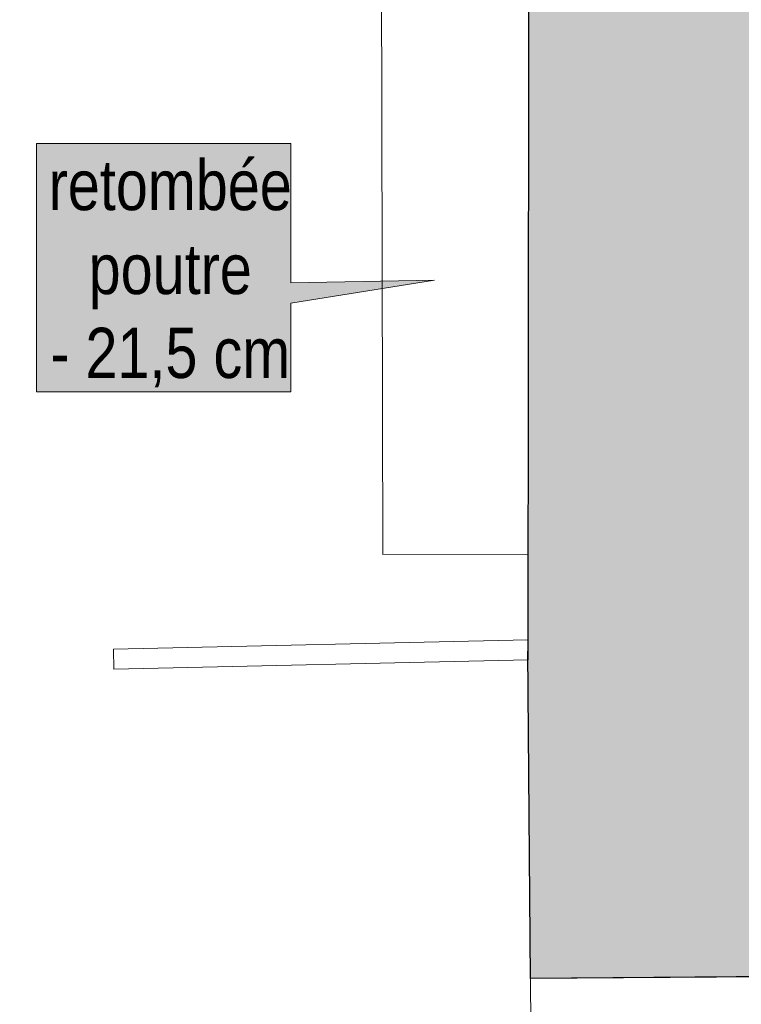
# Model space of a CAD drawing. Extents: x -6068 to 35118, y -17738 to 67348.
# Tile 139 of 243: x 1328 to 1545, y -665 to -369. Entities that reach past the tile are written whole.
import ezdxf

# ---------------------------------------------------------------- set-up
doc = ezdxf.new("R2010")
doc.units = 0
doc.header["$LTSCALE"] = 15
for name, pattern in [('Continua', [0]), ('Cui_CONTINU', [0]), ('Punteggiata [M]', [0.75, 0, -0.75])]:
    doc.linetypes.add(name, pattern=pattern)
doc.layers.get('0').update_dxf_attribs({"linetype": 'CONTINUOUS'})
for name, color, linetype, lineweight, true_color in [('Baie Architectural - Seuil - NIVEAUX - Style par défaut', 7, 'Continua', 0, 0x000000), ('Enveloppe - NIVEAUX - Style par défaut', 7, 'Continua', 0, 0x000000), ('Notes - NIVEAUX - Style par défaut', 7, 'Continua', 0, 0x000000), ('Panneau - NIVEAUX - Style par défaut', 7, 'Continua', 0, 0x000000)]:
    doc.layers.add(name, color=color, linetype=linetype, lineweight=lineweight, true_color=true_color)
for name, color, linetype in [('EDL_RDJ murs & cloisons', 5, 'CONTINUOUS'), ('PIS-fond de plan', 7, 'Cui_CONTINU'), ('Poutre - NIVEAUX', 32, 'CONTINUOUS')]:
    doc.layers.add(name, color=color, linetype=linetype)
doc.styles.add('Arial Narrow', font='ARIALN.TTF')

# ---------------------------------------------------------------- blocks, each defined once
blk = doc.blocks.new('EDL_RDJ plan_2025 10 17')
at = {"layer": 'EDL_RDJ murs & cloisons', "linetype": 'Continuous', "ltscale": 0.08}
h = blk.add_hatch(color=9, dxfattribs=at)
h.dxf.hatch_style = 1
h.paths.add_polyline_path([(1834.94, -3.88), (1834.91, -12.88), (1826.39, -12.85), (1826.41, -28.76), (1827.39, -28.76), (1824.77, -66.33), (1569.93, -66.56), (1568.81, -194.87), (1568.89, -219.81), (1570.47, -373.69), (1580.63, -373.76), (1580.5, -390.76), (1569.6, -390.75), (1569.45, -538.02), (1574.74, -538.03), (1574.78, -617.02), (1570.51, -617.02), (1570.47, -657.12), (1496.06, -657.73), (1495.26, -558.96), (1495.43, -558.96), (1495.52, -470.53), (1495.61, -382.11), (1495.7, -302.56), (1495.78, -223.01), (1405.17, -223.54), (1405.2, -183.65), (1405.27, -173.84), (1405.27, -161.84), (1405.32, -152.84), (1503.45, -153.08), (1502.34, -2.76), (1834.94, -3.88)])
at = {"layer": 'Notes - NIVEAUX - Style par défaut', "ltscale": 0.1, "true_color": 0xececec}
blk.add_hatch(color=7, dxfattribs=at).paths.add_polyline_path([(1347.08, -480.79), (1423.82, -480.79), (1423.82, -454.05), (1467.11, -447.12), (1423.82, -447.96), (1423.82, -405.94), (1347.08, -405.94)])
at = {"color": 18, "linetype": 'Punteggiata [M]', "lineweight": 13, "ltscale": 0.1, "true_color": 0x000000}
blk.add_line((1495.25, -558.96), (1495.25, -558.96), dxfattribs=at)
blk.add_line((1495.25, -558.96), (1495.25, -558.96), dxfattribs=at)
blk.add_line((1495.25, -558.96), (1495.25, -558.96), dxfattribs=at)
blk.add_line((1495.25, -558.96), (1495.25, -558.96), dxfattribs=at)
blk.add_line((1495.25, -558.96), (1495.25, -558.96), dxfattribs=at)
blk.add_line((1495.25, -558.96), (1495.25, -558.96), dxfattribs=at)
blk.add_line((1495.25, -558.96), (1495.25, -558.96), dxfattribs=at)
blk.add_line((1495.25, -558.96), (1495.25, -558.96), dxfattribs=at)
blk.add_line((1495.25, -558.96), (1495.25, -558.96), dxfattribs=at)
blk.add_line((1495.25, -558.96), (1495.25, -558.96), dxfattribs=at)
blk.add_line((1495.25, -558.96), (1495.25, -558.96), dxfattribs=at)
blk.add_line((1495.25, -558.96), (1495.25, -558.96), dxfattribs=at)
blk.add_line((1495.25, -558.96), (1495.25, -558.96), dxfattribs=at)
blk.add_line((1495.25, -558.96), (1495.25, -558.96), dxfattribs=at)
blk.add_line((1495.25, -558.96), (1495.25, -558.96), dxfattribs=at)
blk.add_line((1495.25, -558.96), (1495.25, -558.96), dxfattribs=at)
blk.add_line((1495.25, -558.96), (1495.25, -558.96), dxfattribs=at)
blk.add_line((1495.25, -558.96), (1495.25, -558.96), dxfattribs=at)
blk.add_line((1495.25, -558.96), (1495.25, -558.96), dxfattribs=at)
blk.add_line((1495.25, -558.96), (1495.25, -558.96), dxfattribs=at)
blk.add_line((1495.25, -558.96), (1495.25, -558.96), dxfattribs=at)
blk.add_line((1495.25, -558.96), (1495.25, -558.96), dxfattribs=at)
blk.add_line((1495.25, -558.96), (1495.25, -558.96), dxfattribs=at)
blk.add_line((1495.25, -558.96), (1495.25, -558.96), dxfattribs=at)
blk.add_line((1495.25, -558.96), (1495.25, -558.96), dxfattribs=at)
blk.add_line((1495.25, -558.96), (1495.25, -558.96), dxfattribs=at)
blk.add_line((1495.25, -558.96), (1495.25, -558.96), dxfattribs=at)
blk.add_line((1495.25, -558.96), (1495.25, -558.96), dxfattribs=at)
blk.add_line((1495.25, -558.96), (1495.25, -558.96), dxfattribs=at)
blk.add_line((1495.25, -558.96), (1495.25, -558.96), dxfattribs=at)
blk.add_line((1495.25, -558.96), (1495.25, -558.96), dxfattribs=at)
blk.add_line((1495.25, -558.96), (1495.25, -558.96), dxfattribs=at)
blk.add_line((1495.25, -558.96), (1495.25, -558.96), dxfattribs=at)
blk.add_line((1495.25, -558.96), (1495.25, -558.96), dxfattribs=at)
blk.add_line((1495.25, -558.96), (1495.25, -558.96), dxfattribs=at)
blk.add_line((1495.25, -558.96), (1495.25, -558.96), dxfattribs=at)
blk.add_line((1495.25, -558.96), (1495.25, -558.96), dxfattribs=at)
blk.add_line((1495.25, -558.96), (1495.25, -558.96), dxfattribs=at)
blk.add_line((1495.25, -558.96), (1495.25, -558.96), dxfattribs=at)
blk.add_line((1495.25, -558.96), (1495.25, -558.96), dxfattribs=at)
blk.add_line((1495.25, -558.96), (1495.25, -558.96), dxfattribs=at)
blk.add_line((1495.25, -558.96), (1495.25, -558.96), dxfattribs=at)
blk.add_line((1495.25, -558.96), (1495.25, -558.96), dxfattribs=at)
blk.add_line((1495.25, -558.96), (1495.25, -558.96), dxfattribs=at)
blk.add_line((1495.25, -558.96), (1495.25, -558.96), dxfattribs=at)
blk.add_line((1495.25, -558.96), (1495.25, -558.96), dxfattribs=at)
blk.add_line((1495.25, -558.96), (1495.25, -558.96), dxfattribs=at)
blk.add_line((1495.25, -558.96), (1495.25, -558.96), dxfattribs=at)
blk.add_line((1495.25, -558.96), (1495.25, -558.96), dxfattribs=at)
blk.add_line((1495.25, -558.96), (1495.25, -558.96), dxfattribs=at)
blk.add_line((1495.25, -558.96), (1495.25, -558.96), dxfattribs=at)
blk.add_line((1495.25, -558.96), (1495.25, -558.96), dxfattribs=at)
blk.add_line((1495.25, -558.96), (1495.25, -558.96), dxfattribs=at)
blk.add_line((1495.25, -558.96), (1495.25, -558.96), dxfattribs=at)
blk.add_line((1495.25, -558.96), (1495.25, -558.96), dxfattribs=at)
blk.add_line((1495.25, -558.96), (1495.25, -558.96), dxfattribs=at)
blk.add_line((1495.25, -558.96), (1495.25, -558.96), dxfattribs=at)
blk.add_line((1495.25, -558.96), (1495.25, -558.96), dxfattribs=at)
blk.add_line((1495.25, -558.96), (1495.25, -558.96), dxfattribs=at)
blk.add_line((1495.25, -558.96), (1495.25, -558.96), dxfattribs=at)
blk.add_line((1495.25, -558.96), (1495.25, -558.96), dxfattribs=at)
blk.add_line((1495.25, -558.96), (1495.25, -558.96), dxfattribs=at)
blk.add_line((1495.25, -558.96), (1495.25, -558.96), dxfattribs=at)
blk.add_line((1495.25, -558.96), (1495.25, -558.96), dxfattribs=at)
blk.add_line((1495.25, -558.96), (1495.25, -558.96), dxfattribs=at)
blk.add_line((1495.25, -558.96), (1495.25, -558.96), dxfattribs=at)
blk.add_line((1495.25, -558.96), (1495.25, -558.96), dxfattribs=at)
blk.add_line((1495.25, -558.96), (1495.25, -558.96), dxfattribs=at)
blk.add_line((1495.25, -558.96), (1495.25, -558.96), dxfattribs=at)
blk.add_line((1495.25, -558.96), (1495.25, -558.96), dxfattribs=at)
blk.add_line((1495.25, -558.96), (1495.25, -558.96), dxfattribs=at)
blk.add_line((1495.25, -558.96), (1495.25, -558.96), dxfattribs=at)
blk.add_line((1495.25, -558.96), (1495.25, -558.96), dxfattribs=at)
blk.add_line((1495.25, -558.96), (1495.25, -558.96), dxfattribs=at)
blk.add_line((1495.25, -558.96), (1495.25, -558.96), dxfattribs=at)
blk.add_line((1495.25, -558.96), (1495.25, -558.96), dxfattribs=at)
blk.add_line((1495.25, -558.96), (1495.25, -558.96), dxfattribs=at)
blk.add_line((1495.25, -558.96), (1495.25, -558.96), dxfattribs=at)
blk.add_line((1495.25, -558.96), (1495.25, -558.96), dxfattribs=at)
blk.add_line((1495.25, -558.96), (1495.25, -558.96), dxfattribs=at)
blk.add_line((1495.25, -558.96), (1495.25, -558.96), dxfattribs=at)
blk.add_line((1495.25, -558.96), (1495.25, -558.96), dxfattribs=at)
blk.add_line((1495.25, -558.96), (1495.25, -558.96), dxfattribs=at)
blk.add_line((1495.25, -558.96), (1495.25, -558.96), dxfattribs=at)
blk.add_line((1495.25, -558.96), (1495.25, -558.96), dxfattribs=at)
blk.add_line((1495.25, -558.96), (1495.25, -558.96), dxfattribs=at)
blk.add_line((1495.25, -558.96), (1495.25, -558.96), dxfattribs=at)
blk.add_line((1495.25, -558.96), (1495.25, -558.96), dxfattribs=at)
blk.add_line((1495.25, -558.96), (1495.25, -558.96), dxfattribs=at)
at = {"layer": 'Baie Architectural - Seuil - NIVEAUX - Style par défaut', "color": 103, "linetype": 'Continua', "lineweight": 5, "ltscale": 0.1, "true_color": 0x49c386}
blk.add_line((1496.06, -657.73), (1496.86, -754.63), dxfattribs=at)
at = {"layer": 'EDL_RDJ murs & cloisons', "linetype": 'Continuous', "ltscale": 0.08}
blk.add_lwpolyline([(1568.89, -219.81), (1570.47, -373.69), (1580.63, -373.76), (1580.5, -390.76), (1569.6, -390.75), (1569.45, -538.02), (1574.74, -538.03), (1574.78, -617.02), (1570.51, -617.02), (1570.47, -657.12), (1496.06, -657.73), (1495.26, -558.96), (1495.43, -558.96), (1495.52, -470.53), (1495.61, -382.11), (1495.7, -302.56)], dxfattribs=at)
at = {"layer": 'Enveloppe - NIVEAUX - Style par défaut', "color": 18, "linetype": 'Continua', "lineweight": 20, "ltscale": 0.1, "true_color": 0x000000}
for p, q in [((1495.78, -223.01), (1495.61, -382.11)), ((1495.61, -382.11), (1495.43, -558.96)), ((1495.43, -558.96), (1495.25, -558.96)), ((1495.25, -558.96), (1496.06, -657.73)), ((1496.06, -657.73), (1570.47, -657.12))]:
    blk.add_line(p, q, dxfattribs=at)
at = {"layer": 'Notes - NIVEAUX - Style par défaut', "color": 18, "linetype": 'Continua', "lineweight": 13, "ltscale": 0.1, "true_color": 0x000000}
blk.add_lwpolyline([(1347.08, -480.79), (1423.82, -480.79), (1423.82, -454.05), (1467.11, -447.12), (1423.82, -447.96), (1423.82, -405.94), (1347.08, -405.94)], close=True, dxfattribs=at)
at = {"layer": 'Panneau - NIVEAUX - Style par défaut', "color": 18, "linetype": 'Continua', "lineweight": 13, "ltscale": 0.1, "true_color": 0x000000}
for p, q in [((1495.28, -555.59), (1370.32, -558.44)), ((1495.28, -555.59), (1495.42, -561.59)), ((1370.45, -564.44), (1370.32, -558.44)), ((1370.45, -564.44), (1495.42, -561.59))]:
    blk.add_line(p, q, dxfattribs=at)
at = {"layer": 'Poutre - NIVEAUX', "linetype": 'Continua', "lineweight": 13, "ltscale": 0.1}
blk.add_lwpolyline([(1450.82, -223.56), (1451.55, -529.84), (1495.46, -529.74)], dxfattribs=at)
at = {"layer": 'Notes - NIVEAUX - Style par défaut', "color": 8, "true_color": 0x808080, "insert": (1387.45, -410.89), "char_height": 15.1534, "width": 78.1568, "attachment_point": 2, "line_spacing_factor": 1.001787, "style": 'Arial Narrow'}
blk.add_mtext('retombée ^M^Jpoutre^M^J- 21,5 cm', dxfattribs=at)

msp = doc.modelspace()

# ---------------------------------------------------------------- block references
at = {"layer": 'PIS-fond de plan'}
msp.add_blockref('EDL_RDJ plan_2025 10 17', (-14.33, 0), dxfattribs=at)

doc.saveas('drawing.dxf')
